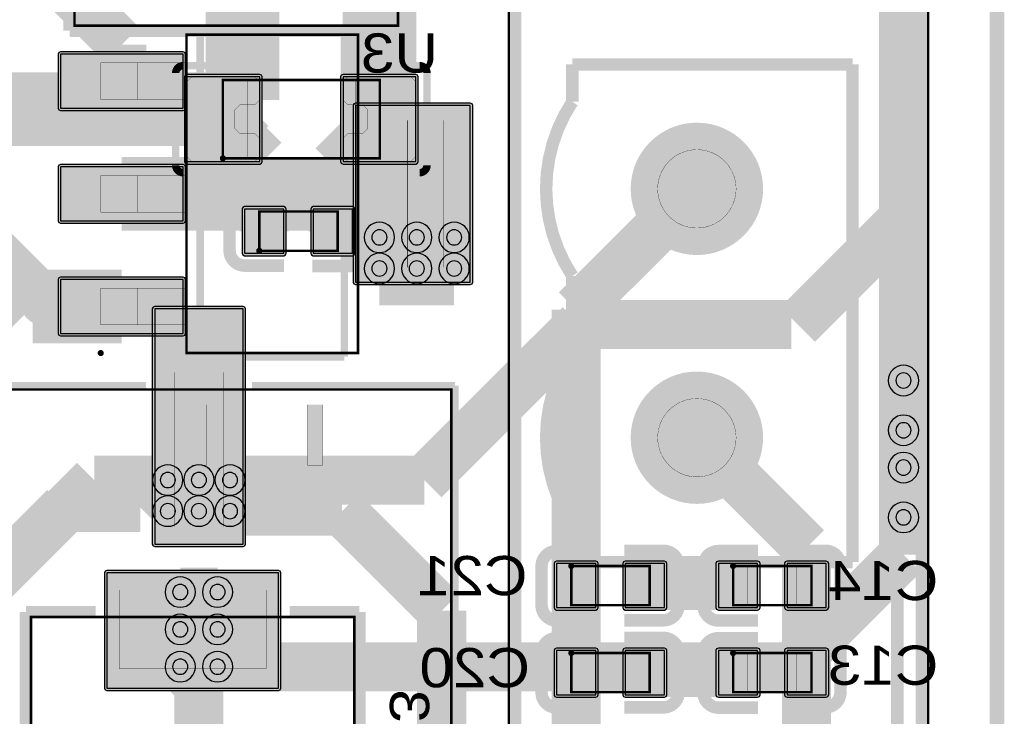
# Model space of a CAD drawing. Header units: millimetres. Extents: x -8 to 125, y -6 to 113.
# Tile 96 of 142: x 99 to 119, y 6 to 21. Entities that reach past the tile are written whole.
import ezdxf
from ezdxf.enums import TextEntityAlignment as Align

# ---------------------------------------------------------------- set-up
doc = ezdxf.new("R2010")
doc.units = ezdxf.units.MM
for name, color, linetype, true_color in [('Board Outline Layer', 7, 'Continuous', 0xff00ff), ('Bottom Layer', 7, 'Continuous', 0x0000ff), ('Bottom Paste Mask Layer', 7, 'Continuous', 0x800000), ('Bottom Silkscreen Layer', 7, 'Continuous', 0x66cc33), ('Bottom Solder Mask Layer', 7, 'Continuous', 0xaa00ff), ('Component Marking Layer', 7, 'Continuous', 0x66ffcc), ('Component Shape Layer', 7, 'Continuous', 0x00cccc), ('Document Layer', 7, 'Continuous', 0xffffff), ('Hole Layer', 7, 'Continuous', 0x222222), ('Inner1', 7, 'Continuous', 0x999966), ('Multi-Layer', 7, 'Continuous', 0xc0c0c0), ('Pin Floating Layer', 7, 'Continuous', 0xff99ff), ('Pin Soldering Layer', 7, 'Continuous', 0xcc9999), ('Top Layer', 7, 'Continuous', 0xff0000), ('Top Paste Mask Layer', 7, 'Continuous', 0x808080), ('Top Silkscreen Layer', 7, 'Continuous', 0xffcc00), ('Top Solder Mask Layer', 7, 'Continuous', 0x800080)]:
    doc.layers.add(name, color=color, linetype=linetype, true_color=true_color)
doc.styles.get("Standard").update_dxf_attribs({"font": 'arial.ttf'})

msp = doc.modelspace()

# ---------------------------------------------------------------- hatches: boundary and pattern name
at = {"layer": 'Bottom Layer'}
for points in [[(102.141, 18.768), (102.141, 19.868), (99.641, 19.868), (99.641, 18.768)], [(108.001, 15.218), (108.001, 18.818), (105.661, 18.818), (105.661, 15.218)], [(111.323, 17.12, 1), (113.924, 17.12, 1)], [(102.141, 16.468), (102.141, 17.568), (99.641, 17.568), (99.641, 16.468)], [(102.141, 14.168), (102.141, 15.268), (99.641, 15.268), (99.641, 14.168)], [(111.323, 12.04, 1), (113.924, 12.04, 1)], [(109.761, 9.472), (109.761, 8.572), (110.561, 8.572), (110.561, 9.472)], [(111.161, 9.472), (111.161, 8.572), (111.961, 8.572), (111.961, 9.472)], [(113.063, 9.472), (113.063, 8.572), (113.863, 8.572), (113.863, 9.472)], [(114.463, 9.472), (114.463, 8.572), (115.263, 8.572), (115.263, 9.472)], [(104.087, 6.93), (104.087, 9.28), (100.587, 9.28), (100.587, 6.93)], [(109.761, 7.694), (109.761, 6.794), (110.561, 6.794), (110.561, 7.694)], [(111.161, 7.694), (111.161, 6.794), (111.961, 6.794), (111.961, 7.694)], [(113.063, 7.694), (113.063, 6.794), (113.863, 6.794), (113.863, 7.694)], [(114.463, 7.694), (114.463, 6.794), (115.263, 6.794), (115.263, 7.694)]]:
    msp.add_hatch(color=256, dxfattribs=at).paths.add_polyline_path(points)
at = {"layer": 'Bottom Paste Mask Layer'}
for points in [[(102.141, 18.768), (102.141, 19.868), (99.641, 19.868), (99.641, 18.768)], [(108.001, 15.218), (108.001, 18.818), (105.661, 18.818), (105.661, 15.218)], [(102.141, 16.468), (102.141, 17.568), (99.641, 17.568), (99.641, 16.468)], [(102.141, 14.168), (102.141, 15.268), (99.641, 15.268), (99.641, 14.168)], [(109.761, 9.472), (109.761, 8.572), (110.561, 8.572), (110.561, 9.472)], [(111.161, 9.472), (111.161, 8.572), (111.961, 8.572), (111.961, 9.472)], [(113.063, 9.472), (113.063, 8.572), (113.863, 8.572), (113.863, 9.472)], [(114.463, 9.472), (114.463, 8.572), (115.263, 8.572), (115.263, 9.472)], [(104.087, 6.93), (104.087, 9.28), (100.587, 9.28), (100.587, 6.93)], [(109.761, 7.694), (109.761, 6.794), (110.561, 6.794), (110.561, 7.694)], [(111.161, 7.694), (111.161, 6.794), (111.961, 6.794), (111.961, 7.694)], [(113.063, 7.694), (113.063, 6.794), (113.863, 6.794), (113.863, 7.694)], [(114.463, 7.694), (114.463, 6.794), (115.263, 6.794), (115.263, 7.694)]]:
    msp.add_hatch(color=256, dxfattribs=at).paths.add_polyline_path(points)
at = {"layer": 'Bottom Solder Mask Layer'}
for points in [[(102.192, 18.768), (102.192, 19.868), (102.177, 19.904), (102.141, 19.919), (99.641, 19.919), (99.605, 19.904), (99.59, 19.868), (99.59, 18.768), (99.605, 18.732), (99.641, 18.717), (102.141, 18.717), (102.177, 18.732)], [(108.052, 15.218), (108.052, 18.818), (108.037, 18.854), (108.001, 18.869), (105.661, 18.869), (105.625, 18.854), (105.61, 18.818), (105.61, 15.218), (105.625, 15.182), (105.661, 15.167), (108.001, 15.167), (108.037, 15.182)], [(102.192, 16.468), (102.192, 17.568), (102.177, 17.604), (102.141, 17.619), (99.641, 17.619), (99.605, 17.604), (99.59, 17.568), (99.59, 16.468), (99.605, 16.432), (99.641, 16.417), (102.141, 16.417), (102.177, 16.432)], [(102.192, 14.168), (102.192, 15.268), (102.177, 15.304), (102.141, 15.319), (99.641, 15.319), (99.605, 15.304), (99.59, 15.268), (99.59, 14.168), (99.605, 14.132), (99.641, 14.117), (102.141, 14.117), (102.177, 14.132)], [(109.71, 9.472), (109.71, 8.572), (109.725, 8.537), (109.761, 8.522), (110.561, 8.522), (110.597, 8.537), (110.612, 8.572), (110.612, 9.472), (110.597, 9.508), (110.561, 9.523), (109.761, 9.523), (109.725, 9.508)], [(111.111, 9.472), (111.111, 8.572), (111.125, 8.537), (111.161, 8.522), (111.961, 8.522), (111.997, 8.537), (112.012, 8.572), (112.012, 9.472), (111.997, 9.508), (111.961, 9.523), (111.161, 9.523), (111.125, 9.508)], [(113.012, 9.472), (113.012, 8.572), (113.027, 8.537), (113.063, 8.522), (113.863, 8.522), (113.899, 8.537), (113.914, 8.572), (113.914, 9.472), (113.899, 9.508), (113.863, 9.523), (113.063, 9.523), (113.027, 9.508)], [(114.413, 9.472), (114.413, 8.572), (114.427, 8.537), (114.463, 8.522), (115.263, 8.522), (115.299, 8.537), (115.314, 8.572), (115.314, 9.472), (115.299, 9.508), (115.263, 9.523), (114.463, 9.523), (114.427, 9.508)], [(104.138, 6.93), (104.138, 9.28), (104.123, 9.316), (104.087, 9.331), (100.587, 9.331), (100.551, 9.316), (100.536, 9.28), (100.536, 6.93), (100.551, 6.894), (100.587, 6.88), (104.087, 6.88), (104.123, 6.894)], [(109.71, 7.694), (109.71, 6.794), (109.725, 6.759), (109.761, 6.744), (110.561, 6.744), (110.597, 6.759), (110.612, 6.794), (110.612, 7.694), (110.597, 7.73), (110.561, 7.745), (109.761, 7.745), (109.725, 7.73)], [(111.111, 7.694), (111.111, 6.794), (111.125, 6.759), (111.161, 6.744), (111.961, 6.744), (111.997, 6.759), (112.012, 6.794), (112.012, 7.694), (111.997, 7.73), (111.961, 7.745), (111.161, 7.745), (111.125, 7.73)], [(113.012, 7.694), (113.012, 6.794), (113.027, 6.759), (113.063, 6.744), (113.863, 6.744), (113.899, 6.759), (113.914, 6.794), (113.914, 7.694), (113.899, 7.73), (113.863, 7.745), (113.063, 7.745), (113.027, 7.73)], [(114.413, 7.694), (114.413, 6.794), (114.427, 6.759), (114.463, 6.744), (115.263, 6.744), (115.299, 6.759), (115.314, 6.794), (115.314, 7.694), (115.299, 7.73), (115.263, 7.745), (114.463, 7.745), (114.427, 7.73)]]:
    msp.add_hatch(color=256, dxfattribs=at).paths.add_polyline_path(points)
at = {"layer": 'Component Marking Layer'}
for points in [[(102.894, 17.742, 1), (103.014, 17.742, 1)], [(103.636, 15.856, 1), (103.756, 15.856, 1)], [(100.401, 13.768, 1), (100.521, 13.768, 1)], [(110.001, 9.422, 1), (110.121, 9.422, 1)], [(113.303, 9.422, 1), (113.423, 9.422, 1)], [(110.001, 7.644, 1), (110.121, 7.644, 1)], [(113.303, 7.644, 1), (113.423, 7.644, 1)]]:
    msp.add_hatch(color=256, dxfattribs=at).paths.add_polyline_path(points)
at = {"layer": 'Document Layer'}
msp.add_hatch(color=256, dxfattribs=at).paths.add_polyline_path([(102.309, 12.715), (102.618, 12.715), (102.618, 11.479), (102.309, 11.479)])
at = {"layer": 'Hole Layer'}
for points in [[(111.723, 17.12, 1), (113.524, 17.12, 1)], [(111.723, 12.04, 1), (113.524, 12.04, 1)]]:
    msp.add_hatch(color=256, dxfattribs=at).paths.add_polyline_path(points)
at = {"layer": 'Multi-Layer'}
for points in [[(111.323, 17.12, 1), (113.924, 17.12, 1)], [(111.323, 17.12, 1), (113.924, 17.12, 1)], [(111.323, 17.12, 1), (113.924, 17.12, 1)], [(111.323, 12.04, 1), (113.924, 12.04, 1)], [(111.323, 12.04, 1), (113.924, 12.04, 1)], [(111.323, 12.04, 1), (113.924, 12.04, 1)]]:
    msp.add_hatch(color=256, dxfattribs=at).paths.add_polyline_path(points)
at = {"layer": 'Pin Floating Layer'}
for points in [[(102.221, 18.943), (102.221, 19.693), (101.201, 19.693), (101.201, 18.943)], [(106.721, 15.518), (106.721, 18.518), (105.701, 18.518), (105.701, 15.518)], [(102.221, 16.643), (102.221, 17.393), (101.201, 17.393), (101.201, 16.643)], [(102.221, 14.343), (102.221, 15.093), (101.201, 15.093), (101.201, 14.343)]]:
    msp.add_hatch(color=256, dxfattribs=at).paths.add_polyline_path(points)
at = {"layer": 'Pin Soldering Layer'}
for points in [[(101.211, 18.943), (101.211, 19.693), (100.461, 19.693), (100.461, 18.943)], [(102.954, 17.742), (102.954, 19.342), (103.454, 19.342), (103.454, 17.742)], [(106.154, 17.742), (106.154, 19.342), (105.654, 19.342), (105.654, 17.742)], [(107.461, 15.518), (107.461, 18.518), (106.711, 18.518), (106.711, 15.518)], [(111.824, 17.12, 1), (113.424, 17.12, 1)], [(101.211, 16.643), (101.211, 17.393), (100.461, 17.393), (100.461, 16.643)], [(103.696, 15.856), (103.696, 16.656), (103.996, 16.656), (103.996, 15.856)], [(105.296, 15.856), (105.296, 16.656), (104.996, 16.656), (104.996, 15.856)], [(101.211, 14.343), (101.211, 15.093), (100.461, 15.093), (100.461, 14.343)], [(101.964, 13.374), (102.964, 13.374), (102.964, 10.224), (101.964, 10.224)], [(111.824, 12.04, 1), (113.424, 12.04, 1)], [(110.061, 9.422), (110.061, 8.622), (110.361, 8.622), (110.361, 9.422)], [(111.661, 9.422), (111.661, 8.622), (111.361, 8.622), (111.361, 9.422)], [(113.363, 9.422), (113.363, 8.622), (113.663, 8.622), (113.663, 9.422)], [(114.963, 9.422), (114.963, 8.622), (114.663, 8.622), (114.663, 9.422)], [(100.836, 7.33), (103.838, 7.33), (103.838, 8.931), (100.836, 8.931)], [(110.061, 7.644), (110.061, 6.844), (110.361, 6.844), (110.361, 7.644)], [(111.661, 7.644), (111.661, 6.844), (111.361, 6.844), (111.361, 7.644)], [(113.363, 7.644), (113.363, 6.844), (113.663, 6.844), (113.663, 7.644)], [(114.963, 7.644), (114.963, 6.844), (114.663, 6.844), (114.663, 7.644)]]:
    msp.add_hatch(color=256, dxfattribs=at).paths.add_polyline_path(points)
at = {"layer": 'Top Layer'}
for points in [[(102.219, 19.406), (102.219, 17.678), (103.704, 17.678), (103.704, 19.406)], [(105.404, 19.406), (105.404, 17.678), (106.889, 17.678), (106.889, 19.406)], [(111.323, 17.12, 1), (113.924, 17.12, 1)], [(103.396, 16.706), (103.396, 15.806), (104.196, 15.806), (104.196, 16.706)], [(104.796, 16.706), (104.796, 15.806), (105.596, 15.806), (105.596, 16.706)], [(101.564, 9.869), (103.364, 9.869), (103.364, 14.669), (101.564, 14.669)], [(111.323, 12.04, 1), (113.924, 12.04, 1)]]:
    msp.add_hatch(color=256, dxfattribs=at).paths.add_polyline_path(points)
at = {"layer": 'Top Paste Mask Layer'}
for points in [[(103.704, 17.778), (103.704, 18.148), (103.604, 18.248), (103.299, 18.248), (103.199, 18.348), (103.199, 18.736), (103.299, 18.836), (103.604, 18.836), (103.704, 18.936), (103.704, 19.306), (103.604, 19.406), (102.319, 19.406), (102.219, 19.306), (102.219, 17.778), (102.319, 17.678), (103.604, 17.678)], [(105.404, 17.778), (105.404, 18.148), (105.504, 18.248), (105.809, 18.248), (105.909, 18.348), (105.909, 18.736), (105.809, 18.836), (105.504, 18.836), (105.404, 18.936), (105.404, 19.306), (105.504, 19.406), (106.789, 19.406), (106.889, 19.306), (106.889, 17.778), (106.789, 17.678), (105.504, 17.678)], [(111.323, 17.12, 1), (113.924, 17.12, 1)], [(103.396, 16.706), (103.396, 15.806), (104.196, 15.806), (104.196, 16.706)], [(104.796, 16.706), (104.796, 15.806), (105.596, 15.806), (105.596, 16.706)], [(101.564, 9.869), (103.364, 9.869), (103.364, 14.669), (101.564, 14.669)], [(111.323, 12.04, 1), (113.924, 12.04, 1)]]:
    msp.add_hatch(color=256, dxfattribs=at).paths.add_polyline_path(points)
at = {"layer": 'Top Silkscreen Layer'}
msp.add_hatch(color=256, dxfattribs=at).paths.add_polyline_path([(104.678, 12.715), (104.987, 12.715), (104.987, 11.479), (104.678, 11.479)])
at = {"layer": 'Top Solder Mask Layer'}
for points in [[(102.168, 19.406), (102.168, 17.678), (102.183, 17.642), (102.219, 17.627), (103.704, 17.627), (103.74, 17.642), (103.755, 17.678), (103.755, 19.406), (103.74, 19.442), (103.704, 19.457), (102.219, 19.457), (102.183, 19.442)], [(105.354, 19.406), (105.354, 17.678), (105.368, 17.642), (105.404, 17.627), (106.889, 17.627), (106.925, 17.642), (106.94, 17.678), (106.94, 19.406), (106.925, 19.442), (106.889, 19.457), (105.404, 19.457), (105.368, 19.442)], [(111.273, 17.12, 1), (113.975, 17.12, 1)], [(103.345, 16.706), (103.345, 15.806), (103.36, 15.77), (103.396, 15.755), (104.196, 15.755), (104.232, 15.77), (104.247, 15.806), (104.247, 16.706), (104.232, 16.742), (104.196, 16.757), (103.396, 16.757), (103.36, 16.742)], [(104.745, 16.706), (104.745, 15.806), (104.76, 15.77), (104.796, 15.755), (105.596, 15.755), (105.632, 15.77), (105.647, 15.806), (105.647, 16.706), (105.632, 16.742), (105.596, 16.757), (104.796, 16.757), (104.76, 16.742)], [(101.564, 9.818), (103.364, 9.818), (103.4, 9.833), (103.415, 9.869), (103.415, 14.669), (103.4, 14.705), (103.364, 14.72), (101.564, 14.72), (101.528, 14.705), (101.513, 14.669), (101.513, 9.869), (101.528, 9.833)], [(111.273, 12.04, 1), (113.975, 12.04, 1)]]:
    msp.add_hatch(color=256, dxfattribs=at).paths.add_polyline_path(points)

# ---------------------------------------------------------------- linework, layer by layer
at = {"layer": 'Board Outline Layer', "const_width": 0.3}
msp.add_lwpolyline([(2.794, 100.008), (116.078, 100.008), (118.746, 97.536), (118.746, 3.262), (115.042, 0.008), (2.754, 0.008), (0, 3.262), (0, 96.754)], close=True, dxfattribs=at)
at = {"layer": 'Bottom Layer'}
for points, const_width in [([(116.84, 89.408), (116.84, 13.208)], 1), ([(97.638, 23.317), (100.891, 20.064)], 1), ([(100.891, 20.064), (100.891, 19.318)], 1), ([(106.831, 17.018), (100.891, 17.018)], 1.5), ([(112.624, 17.12), (110.161, 14.657)], 1), ([(99.074, 14.718), (97.587, 16.205)], 1.5), ([(99.074, 14.718), (100.891, 14.718)], 1.5), ([(110.161, 14.657), (110.161, 9.022)], 1), ([(116.84, 13.208), (116.84, 12.192)], 1), ([(116.84, 11.43), (116.84, 12.192)], 1), ([(112.624, 12.04), (114.863, 9.8)], 1), ([(116.84, 11.43), (116.84, 10.414)], 1), ([(98.298, 9.144), (100.33, 11.176)], 1), ([(100.33, 11.176), (101.829, 11.176)], 1), ([(101.829, 11.176), (101.829, 10.541)], 1), ([(102.464, 11.176), (102.464, 10.541)], 1), ([(103.099, 11.176), (103.099, 10.541)], 1), ([(103.099, 10.541), (102.464, 10.541)], 1), ([(105.385, 10.541), (103.099, 10.541)], 1), ([(107.417, 8.509), (105.385, 10.541)], 1), ([(114.863, 9.8), (114.863, 9.022)], 1), ([(110.161, 7.244), (110.161, 9.022)], 1), ([(111.561, 9.022), (113.463, 9.022)], 1), ([(114.863, 9.022), (114.863, 7.244)], 1), ([(107.417, 5.106), (107.417, 8.509)], 1), ([(110.161, 5.466), (110.161, 7.244)], 1), ([(111.561, 7.244), (113.463, 7.244)], 1), ([(114.863, 7.244), (114.863, 5.466)], 1)]:
    msp.add_lwpolyline(points, dxfattribs=dict(at, const_width=const_width))
for points in [[(102.141, 18.768), (102.141, 19.868), (99.641, 19.868), (99.641, 18.768)], [(108.001, 15.218), (108.001, 18.818), (105.661, 18.818), (105.661, 15.218)], [(102.141, 16.468), (102.141, 17.568), (99.641, 17.568), (99.641, 16.468)], [(102.141, 14.168), (102.141, 15.268), (99.641, 15.268), (99.641, 14.168)], [(109.761, 9.472), (109.761, 8.572), (110.561, 8.572), (110.561, 9.472)], [(111.161, 9.472), (111.161, 8.572), (111.961, 8.572), (111.961, 9.472)], [(113.063, 9.472), (113.063, 8.572), (113.863, 8.572), (113.863, 9.472)], [(114.463, 9.472), (114.463, 8.572), (115.263, 8.572), (115.263, 9.472)], [(104.087, 6.93), (104.087, 9.28), (100.587, 9.28), (100.587, 6.93)], [(109.761, 7.694), (109.761, 6.794), (110.561, 6.794), (110.561, 7.694)], [(111.161, 7.694), (111.161, 6.794), (111.961, 6.794), (111.961, 7.694)], [(113.063, 7.694), (113.063, 6.794), (113.863, 6.794), (113.863, 7.694)], [(114.463, 7.694), (114.463, 6.794), (115.263, 6.794), (115.263, 7.694)]]:
    msp.add_lwpolyline(points, close=True, dxfattribs=at)
at = {"layer": 'Bottom Paste Mask Layer'}
for points in [[(102.141, 18.768), (102.141, 19.868), (99.641, 19.868), (99.641, 18.768)], [(108.001, 15.218), (108.001, 18.818), (105.661, 18.818), (105.661, 15.218)], [(102.141, 16.468), (102.141, 17.568), (99.641, 17.568), (99.641, 16.468)], [(102.141, 14.168), (102.141, 15.268), (99.641, 15.268), (99.641, 14.168)], [(109.761, 9.472), (109.761, 8.572), (110.561, 8.572), (110.561, 9.472)], [(111.161, 9.472), (111.161, 8.572), (111.961, 8.572), (111.961, 9.472)], [(113.063, 9.472), (113.063, 8.572), (113.863, 8.572), (113.863, 9.472)], [(114.463, 9.472), (114.463, 8.572), (115.263, 8.572), (115.263, 9.472)], [(104.087, 6.93), (104.087, 9.28), (100.587, 9.28), (100.587, 6.93)], [(109.761, 7.694), (109.761, 6.794), (110.561, 6.794), (110.561, 7.694)], [(111.161, 7.694), (111.161, 6.794), (111.961, 6.794), (111.961, 7.694)], [(113.063, 7.694), (113.063, 6.794), (113.863, 6.794), (113.863, 7.694)], [(114.463, 7.694), (114.463, 6.794), (115.263, 6.794), (115.263, 7.694)]]:
    msp.add_lwpolyline(points, close=True, dxfattribs=at)
at = {"layer": 'Bottom Silkscreen Layer'}
for points, const_width in [([(105.432, 20.344), (102.489, 20.344)], 0.152), ([(102.489, 20.344), (102.489, 13.692)], 0.152), ([(105.432, 20.344), (102.489, 20.344)], 0.152), ([(102.489, 20.344), (102.489, 13.692)], 0.152), ([(105.432, 13.692), (105.432, 20.344)], 0.152), ([(105.432, 13.692), (105.432, 20.344)], 0.152), ([(102.489, 13.692), (105.432, 13.692)], 0.152), ([(102.489, 13.692), (105.432, 13.692)], 0.152), ([(110.566, 9.727), (109.766, 9.727)], 0.254), ([(110.566, 9.727), (109.766, 9.727)], 0.254), ([(111.142, 9.732), (111.942, 9.732)], 0.254), ([(111.142, 9.732), (111.942, 9.732)], 0.254), ([(113.868, 9.727), (113.068, 9.727)], 0.254), ([(113.868, 9.727), (113.068, 9.727)], 0.254), ([(114.444, 9.732), (115.244, 9.732)], 0.254), ([(114.444, 9.732), (115.244, 9.732)], 0.254), ([(109.456, 8.617), (109.456, 9.417)], 0.254), ([(109.456, 8.617), (109.456, 9.417)], 0.254), ([(112.251, 8.623), (112.251, 9.423)], 0.254), ([(112.251, 8.623), (112.251, 9.423)], 0.254), ([(112.758, 8.617), (112.758, 9.417)], 0.254), ([(112.758, 8.617), (112.758, 9.417)], 0.254), ([(115.553, 8.623), (115.553, 9.423)], 0.254), ([(115.553, 8.623), (115.553, 9.423)], 0.254), ([(98.936, 8.481), (98.936, 1.679)], 0.254), ([(99.238, 8.481), (98.936, 8.481)], 0.254), ([(98.936, 8.481), (98.936, 1.679)], 0.254), ([(99.238, 8.481), (98.936, 8.481)], 0.254), ([(99.238, 8.481), (100.356, 8.481)], 0.254), ([(99.238, 8.481), (100.356, 8.481)], 0.254), ([(104.318, 8.481), (105.738, 8.481)], 0.254), ([(104.318, 8.481), (105.738, 8.481)], 0.254), ([(105.738, 1.684), (105.738, 8.481)], 0.254), ([(105.738, 1.684), (105.738, 8.481)], 0.254), ([(111.142, 8.313), (111.942, 8.313)], 0.254), ([(111.142, 8.313), (111.942, 8.313)], 0.254), ([(114.444, 8.313), (115.244, 8.313)], 0.254), ([(114.444, 8.313), (115.244, 8.313)], 0.254), ([(110.566, 8.307), (109.766, 8.307)], 0.254), ([(110.566, 8.307), (109.766, 8.307)], 0.254), ([(113.868, 8.307), (113.068, 8.307)], 0.254), ([(113.868, 8.307), (113.068, 8.307)], 0.254), ([(110.566, 7.949), (109.766, 7.949)], 0.254), ([(110.566, 7.949), (109.766, 7.949)], 0.254), ([(111.142, 7.954), (111.942, 7.954)], 0.254), ([(111.142, 7.954), (111.942, 7.954)], 0.254), ([(113.868, 7.949), (113.068, 7.949)], 0.254), ([(113.868, 7.949), (113.068, 7.949)], 0.254), ([(114.444, 7.954), (115.244, 7.954)], 0.254), ([(114.444, 7.954), (115.244, 7.954)], 0.254), ([(109.456, 6.839), (109.456, 7.639)], 0.254), ([(109.456, 6.839), (109.456, 7.639)], 0.254), ([(112.251, 6.845), (112.251, 7.645)], 0.254), ([(112.251, 6.845), (112.251, 7.645)], 0.254), ([(112.758, 6.839), (112.758, 7.639)], 0.254), ([(112.758, 6.839), (112.758, 7.639)], 0.254), ([(115.553, 6.845), (115.553, 7.645)], 0.254), ([(115.553, 6.845), (115.553, 7.645)], 0.254), ([(110.566, 6.529), (109.766, 6.529)], 0.254), ([(110.566, 6.529), (109.766, 6.529)], 0.254), ([(111.142, 6.535), (111.942, 6.535)], 0.254), ([(111.142, 6.535), (111.942, 6.535)], 0.254), ([(113.868, 6.529), (113.068, 6.529)], 0.254), ([(113.868, 6.529), (113.068, 6.529)], 0.254), ([(114.444, 6.535), (115.244, 6.535)], 0.254), ([(114.444, 6.535), (115.244, 6.535)], 0.254)]:
    msp.add_lwpolyline(points, dxfattribs=dict(at, const_width=const_width))
at = {"layer": 'Bottom Silkscreen Layer', "const_width": 0.254}
for points in [[(109.766, 9.727, 0.414239), (109.456, 9.417)], [(109.766, 9.727, 0.414239), (109.456, 9.417)], [(112.251, 9.423, 0.414214), (111.942, 9.732)], [(112.251, 9.423, 0.414214), (111.942, 9.732)], [(113.068, 9.727, 0.414239), (112.758, 9.417)], [(113.068, 9.727, 0.414239), (112.758, 9.417)], [(115.553, 9.423, 0.414214), (115.244, 9.732)], [(115.553, 9.423, 0.414214), (115.244, 9.732)], [(109.456, 8.617, 0.414214), (109.766, 8.307)], [(109.456, 8.617, 0.414214), (109.766, 8.307)], [(111.942, 8.313, 0.414239), (112.251, 8.623)], [(111.942, 8.313, 0.414239), (112.251, 8.623)], [(112.758, 8.617, 0.414214), (113.068, 8.307)], [(112.758, 8.617, 0.414214), (113.068, 8.307)], [(115.244, 8.313, 0.414239), (115.553, 8.623)], [(115.244, 8.313, 0.414239), (115.553, 8.623)], [(109.766, 7.949, 0.414239), (109.456, 7.639)], [(109.766, 7.949, 0.414239), (109.456, 7.639)], [(112.251, 7.645, 0.414214), (111.942, 7.954)], [(112.251, 7.645, 0.414214), (111.942, 7.954)], [(113.068, 7.949, 0.414239), (112.758, 7.639)], [(113.068, 7.949, 0.414239), (112.758, 7.639)], [(115.553, 7.645, 0.414214), (115.244, 7.954)], [(115.553, 7.645, 0.414214), (115.244, 7.954)], [(109.456, 6.839, 0.414214), (109.766, 6.529)], [(109.456, 6.839, 0.414214), (109.766, 6.529)], [(111.942, 6.535, 0.414239), (112.251, 6.845)], [(111.942, 6.535, 0.414239), (112.251, 6.845)], [(112.758, 6.839, 0.414214), (113.068, 6.529)], [(112.758, 6.839, 0.414214), (113.068, 6.529)], [(115.244, 6.535, 0.414239), (115.553, 6.845)], [(115.244, 6.535, 0.414239), (115.553, 6.845)]]:
    msp.add_lwpolyline(points, format="xyb", dxfattribs=at)
at = {"layer": 'Bottom Solder Mask Layer'}
for points in [[(102.192, 18.768), (102.192, 19.868), (102.177, 19.904), (102.141, 19.919), (99.641, 19.919), (99.605, 19.904), (99.59, 19.868), (99.59, 18.768), (99.605, 18.732), (99.641, 18.717), (102.141, 18.717), (102.177, 18.732)], [(108.052, 15.218), (108.052, 18.818), (108.037, 18.854), (108.001, 18.869), (105.661, 18.869), (105.625, 18.854), (105.61, 18.818), (105.61, 15.218), (105.625, 15.182), (105.661, 15.167), (108.001, 15.167), (108.037, 15.182)], [(102.192, 16.468), (102.192, 17.568), (102.177, 17.604), (102.141, 17.619), (99.641, 17.619), (99.605, 17.604), (99.59, 17.568), (99.59, 16.468), (99.605, 16.432), (99.641, 16.417), (102.141, 16.417), (102.177, 16.432)], [(102.192, 14.168), (102.192, 15.268), (102.177, 15.304), (102.141, 15.319), (99.641, 15.319), (99.605, 15.304), (99.59, 15.268), (99.59, 14.168), (99.605, 14.132), (99.641, 14.117), (102.141, 14.117), (102.177, 14.132)], [(109.71, 9.472), (109.71, 8.572), (109.725, 8.537), (109.761, 8.522), (110.561, 8.522), (110.597, 8.537), (110.612, 8.572), (110.612, 9.472), (110.597, 9.508), (110.561, 9.523), (109.761, 9.523), (109.725, 9.508)], [(111.111, 9.472), (111.111, 8.572), (111.125, 8.537), (111.161, 8.522), (111.961, 8.522), (111.997, 8.537), (112.012, 8.572), (112.012, 9.472), (111.997, 9.508), (111.961, 9.523), (111.161, 9.523), (111.125, 9.508)], [(113.012, 9.472), (113.012, 8.572), (113.027, 8.537), (113.063, 8.522), (113.863, 8.522), (113.899, 8.537), (113.914, 8.572), (113.914, 9.472), (113.899, 9.508), (113.863, 9.523), (113.063, 9.523), (113.027, 9.508)], [(114.413, 9.472), (114.413, 8.572), (114.427, 8.537), (114.463, 8.522), (115.263, 8.522), (115.299, 8.537), (115.314, 8.572), (115.314, 9.472), (115.299, 9.508), (115.263, 9.523), (114.463, 9.523), (114.427, 9.508)], [(104.138, 6.93), (104.138, 9.28), (104.123, 9.316), (104.087, 9.331), (100.587, 9.331), (100.551, 9.316), (100.536, 9.28), (100.536, 6.93), (100.551, 6.894), (100.587, 6.88), (104.087, 6.88), (104.123, 6.894)], [(109.71, 7.694), (109.71, 6.794), (109.725, 6.759), (109.761, 6.744), (110.561, 6.744), (110.597, 6.759), (110.612, 6.794), (110.612, 7.694), (110.597, 7.73), (110.561, 7.745), (109.761, 7.745), (109.725, 7.73)], [(111.111, 7.694), (111.111, 6.794), (111.125, 6.759), (111.161, 6.744), (111.961, 6.744), (111.997, 6.759), (112.012, 6.794), (112.012, 7.694), (111.997, 7.73), (111.961, 7.745), (111.161, 7.745), (111.125, 7.73)], [(113.012, 7.694), (113.012, 6.794), (113.027, 6.759), (113.063, 6.744), (113.863, 6.744), (113.899, 6.759), (113.914, 6.794), (113.914, 7.694), (113.899, 7.73), (113.863, 7.745), (113.063, 7.745), (113.027, 7.73)], [(114.413, 7.694), (114.413, 6.794), (114.427, 6.759), (114.463, 6.744), (115.263, 6.744), (115.299, 6.759), (115.314, 6.794), (115.314, 7.694), (115.299, 7.73), (115.263, 7.745), (114.463, 7.745), (114.427, 7.73)]]:
    msp.add_lwpolyline(points, close=True, dxfattribs=at)
at = {"layer": 'Component Marking Layer', "const_width": 0.00508}
for points in [[(102.894, 17.742, 1), (103.014, 17.742, 1)], [(103.636, 15.856, 1), (103.756, 15.856, 1)], [(100.401, 13.768, 1), (100.521, 13.768, 1)], [(110.001, 9.422, 1), (110.121, 9.422, 1)], [(113.303, 9.422, 1), (113.423, 9.422, 1)], [(110.001, 7.644, 1), (110.121, 7.644, 1)], [(113.303, 7.644, 1), (113.423, 7.644, 1)]]:
    msp.add_lwpolyline(points, format="xyb", close=True, dxfattribs=at)
at = {"layer": 'Component Shape Layer', "const_width": 0.0508}
for points in [[(106.525, 27.049), (106.525, 20.45), (99.926, 20.45), (99.926, 27.049)], [(106.525, 27.049), (106.525, 20.45), (99.926, 20.45), (99.926, 27.049)], [(108.786, 4.293), (108.786, 24.867), (117.341, 24.867), (117.341, 4.293)], [(108.786, 4.293), (108.786, 24.867), (117.341, 24.867), (117.341, 4.293)], [(105.711, 13.768), (105.711, 20.268), (102.211, 20.268), (102.211, 13.768)], [(105.711, 13.768), (105.711, 20.268), (102.211, 20.268), (102.211, 13.768)], [(102.954, 17.742), (102.954, 19.342), (106.154, 19.342), (106.154, 17.742)], [(102.954, 17.742), (102.954, 19.342), (106.154, 19.342), (106.154, 17.742)], [(103.696, 15.856), (103.696, 16.656), (105.296, 16.656), (105.296, 15.856)], [(103.696, 15.856), (103.696, 16.656), (105.296, 16.656), (105.296, 15.856)], [(97.314, 13.024), (107.614, 13.024), (107.614, 4.784), (105.554, 2.724), (99.374, 2.724), (97.314, 4.784)], [(97.314, 13.024), (107.614, 13.024), (107.614, 4.784), (105.554, 2.724), (99.374, 2.724), (97.314, 4.784)], [(110.061, 9.422), (110.061, 8.622), (111.661, 8.622), (111.661, 9.422)], [(110.061, 9.422), (110.061, 8.622), (111.661, 8.622), (111.661, 9.422)], [(113.363, 9.422), (113.363, 8.622), (114.963, 8.622), (114.963, 9.422)], [(113.363, 9.422), (113.363, 8.622), (114.963, 8.622), (114.963, 9.422)], [(99.037, 1.781), (105.636, 1.781), (105.636, 8.379), (99.037, 8.379)], [(99.037, 1.781), (105.636, 1.781), (105.636, 8.379), (99.037, 8.379)], [(110.061, 7.644), (110.061, 6.844), (111.661, 6.844), (111.661, 7.644)], [(110.061, 7.644), (110.061, 6.844), (111.661, 6.844), (111.661, 7.644)], [(113.363, 7.644), (113.363, 6.844), (114.963, 6.844), (114.963, 7.644)], [(113.363, 7.644), (113.363, 6.844), (114.963, 6.844), (114.963, 7.644)]]:
    msp.add_lwpolyline(points, close=True, dxfattribs=at)
at = {"layer": 'Document Layer', "const_width": 0.5}
msp.add_lwpolyline([(99.059, 14.83, 1), (99.559, 14.83, 1)], format="xyb", close=True, dxfattribs=at)
msp.add_lwpolyline([(99.059, 14.83, 1), (99.559, 14.83, 1)], format="xyb", close=True, dxfattribs=at)
at = {"layer": 'Document Layer', "const_width": 0.00508}
msp.add_lwpolyline([(102.309, 12.715), (102.618, 12.715), (102.618, 11.479), (102.309, 11.479)], close=True, dxfattribs=at)
msp.add_lwpolyline([(102.309, 12.715), (102.618, 12.715), (102.618, 11.479), (102.309, 11.479)], close=True, dxfattribs=at)
at = {"layer": 'Hole Layer'}
for points in [[(105.992, 16.129, 1), (106.302, 16.129), (106.302, 16.129, 1), (105.992, 16.129)], [(106.754, 16.129, 1), (107.064, 16.129), (107.064, 16.129, 1), (106.754, 16.129)], [(107.516, 16.129, 1), (107.826, 16.129), (107.826, 16.129, 1), (107.516, 16.129)], [(105.992, 15.494, 1), (106.302, 15.494), (106.302, 15.494, 1), (105.992, 15.494)], [(106.754, 15.494, 1), (107.064, 15.494), (107.064, 15.494, 1), (106.754, 15.494)], [(107.516, 15.494, 1), (107.826, 15.494), (107.826, 15.494, 1), (107.516, 15.494)], [(116.685, 13.208, 1), (116.995, 13.208), (116.995, 13.208, 1), (116.685, 13.208)], [(116.685, 12.192, 1), (116.995, 12.192), (116.995, 12.192, 1), (116.685, 12.192)], [(116.685, 11.43, 1), (116.995, 11.43), (116.995, 11.43, 1), (116.685, 11.43)], [(101.674, 11.176, 1), (101.984, 11.176), (101.984, 11.176, 1), (101.674, 11.176)], [(102.309, 11.176, 1), (102.619, 11.176), (102.619, 11.176, 1), (102.309, 11.176)], [(102.944, 11.176, 1), (103.254, 11.176), (103.254, 11.176, 1), (102.944, 11.176)], [(101.674, 10.541, 1), (101.984, 10.541), (101.984, 10.541, 1), (101.674, 10.541)], [(102.309, 10.541, 1), (102.619, 10.541), (102.619, 10.541, 1), (102.309, 10.541)], [(102.944, 10.541, 1), (103.254, 10.541), (103.254, 10.541, 1), (102.944, 10.541)], [(116.685, 10.414, 1), (116.995, 10.414), (116.995, 10.414, 1), (116.685, 10.414)], [(101.928, 8.89, 1), (102.238, 8.89), (102.238, 8.89, 1), (101.928, 8.89)], [(102.69, 8.89, 1), (103, 8.89), (103, 8.89, 1), (102.69, 8.89)], [(101.928, 8.128, 1), (102.238, 8.128), (102.238, 8.128, 1), (101.928, 8.128)], [(102.69, 8.128, 1), (103, 8.128), (103, 8.128, 1), (102.69, 8.128)], [(101.928, 7.366, 1), (102.238, 7.366), (102.238, 7.366, 1), (101.928, 7.366)], [(102.69, 7.366, 1), (103, 7.366), (103, 7.366, 1), (102.69, 7.366)]]:
    msp.add_lwpolyline(points, format="xyb", dxfattribs=at)
at = {"layer": 'Inner1', "const_width": 1}
for points in [[(116.84, 13.208), (116.84, 12.192)], [(116.84, 12.192), (116.84, 11.43)], [(116.84, 11.43), (116.84, 10.414)], [(116.84, 10.414), (116.84, 9.652)], [(116.84, 9.652), (114.554, 7.366)], [(102.083, 8.89), (102.083, 8.128)], [(102.845, 8.89), (102.845, 8.128)], [(102.083, 8.128), (102.083, 7.366)], [(102.845, 8.128), (102.845, 7.366)], [(102.845, 7.366), (102.083, 7.366)], [(114.554, 7.366), (102.845, 7.366)]]:
    msp.add_lwpolyline(points, dxfattribs=at)
at = {"layer": 'Multi-Layer'}
for points in [[(105.837, 16.129, 1), (106.457, 16.129), (106.457, 16.129, 1), (105.837, 16.129)], [(106.599, 16.129, 1), (107.219, 16.129), (107.219, 16.129, 1), (106.599, 16.129)], [(107.361, 16.129, 1), (107.981, 16.129), (107.981, 16.129, 1), (107.361, 16.129)], [(105.837, 15.494, 1), (106.457, 15.494), (106.457, 15.494, 1), (105.837, 15.494)], [(106.599, 15.494, 1), (107.219, 15.494), (107.219, 15.494, 1), (106.599, 15.494)], [(107.361, 15.494, 1), (107.981, 15.494), (107.981, 15.494, 1), (107.361, 15.494)], [(116.53, 13.208, 1), (117.15, 13.208), (117.15, 13.208, 1), (116.53, 13.208)], [(116.53, 12.192, 1), (117.15, 12.192), (117.15, 12.192, 1), (116.53, 12.192)], [(116.53, 11.43, 1), (117.15, 11.43), (117.15, 11.43, 1), (116.53, 11.43)], [(101.519, 11.176, 1), (102.139, 11.176), (102.139, 11.176, 1), (101.519, 11.176)], [(102.154, 11.176, 1), (102.774, 11.176), (102.774, 11.176, 1), (102.154, 11.176)], [(102.789, 11.176, 1), (103.409, 11.176), (103.409, 11.176, 1), (102.789, 11.176)], [(101.519, 10.541, 1), (102.139, 10.541), (102.139, 10.541, 1), (101.519, 10.541)], [(102.154, 10.541, 1), (102.774, 10.541), (102.774, 10.541, 1), (102.154, 10.541)], [(102.789, 10.541, 1), (103.409, 10.541), (103.409, 10.541, 1), (102.789, 10.541)], [(116.53, 10.414, 1), (117.15, 10.414), (117.15, 10.414, 1), (116.53, 10.414)], [(101.773, 8.89, 1), (102.393, 8.89), (102.393, 8.89, 1), (101.773, 8.89)], [(102.535, 8.89, 1), (103.155, 8.89), (103.155, 8.89, 1), (102.535, 8.89)], [(101.773, 8.128, 1), (102.393, 8.128), (102.393, 8.128, 1), (101.773, 8.128)], [(102.535, 8.128, 1), (103.155, 8.128), (103.155, 8.128, 1), (102.535, 8.128)], [(101.773, 7.366, 1), (102.393, 7.366), (102.393, 7.366, 1), (101.773, 7.366)], [(102.535, 7.366, 1), (103.155, 7.366), (103.155, 7.366, 1), (102.535, 7.366)]]:
    msp.add_lwpolyline(points, format="xyb", dxfattribs=at)
at = {"layer": 'Pin Floating Layer', "const_width": 0.00508}
for points in [[(102.221, 18.943), (102.221, 19.693), (101.201, 19.693), (101.201, 18.943)], [(102.221, 18.943), (102.221, 19.693), (101.201, 19.693), (101.201, 18.943)], [(106.721, 15.518), (106.721, 18.518), (105.701, 18.518), (105.701, 15.518)], [(106.721, 15.518), (106.721, 18.518), (105.701, 18.518), (105.701, 15.518)], [(102.221, 16.643), (102.221, 17.393), (101.201, 17.393), (101.201, 16.643)], [(102.221, 16.643), (102.221, 17.393), (101.201, 17.393), (101.201, 16.643)], [(102.221, 14.343), (102.221, 15.093), (101.201, 15.093), (101.201, 14.343)], [(102.221, 14.343), (102.221, 15.093), (101.201, 15.093), (101.201, 14.343)]]:
    msp.add_lwpolyline(points, close=True, dxfattribs=at)
at = {"layer": 'Pin Soldering Layer', "const_width": 0.00508}
for points in [[(101.211, 18.943), (101.211, 19.693), (100.461, 19.693), (100.461, 18.943)], [(101.211, 18.943), (101.211, 19.693), (100.461, 19.693), (100.461, 18.943)], [(102.954, 17.742), (102.954, 19.342), (103.454, 19.342), (103.454, 17.742)], [(102.954, 17.742), (102.954, 19.342), (103.454, 19.342), (103.454, 17.742)], [(106.154, 17.742), (106.154, 19.342), (105.654, 19.342), (105.654, 17.742)], [(106.154, 17.742), (106.154, 19.342), (105.654, 19.342), (105.654, 17.742)], [(107.461, 15.518), (107.461, 18.518), (106.711, 18.518), (106.711, 15.518)], [(107.461, 15.518), (107.461, 18.518), (106.711, 18.518), (106.711, 15.518)], [(101.211, 16.643), (101.211, 17.393), (100.461, 17.393), (100.461, 16.643)], [(101.211, 16.643), (101.211, 17.393), (100.461, 17.393), (100.461, 16.643)], [(103.696, 15.856), (103.696, 16.656), (103.996, 16.656), (103.996, 15.856)], [(103.696, 15.856), (103.696, 16.656), (103.996, 16.656), (103.996, 15.856)], [(105.296, 15.856), (105.296, 16.656), (104.996, 16.656), (104.996, 15.856)], [(105.296, 15.856), (105.296, 16.656), (104.996, 16.656), (104.996, 15.856)], [(101.211, 14.343), (101.211, 15.093), (100.461, 15.093), (100.461, 14.343)], [(101.211, 14.343), (101.211, 15.093), (100.461, 15.093), (100.461, 14.343)], [(101.964, 13.374), (102.964, 13.374), (102.964, 10.224), (101.964, 10.224)], [(101.964, 13.374), (102.964, 13.374), (102.964, 10.224), (101.964, 10.224)], [(110.061, 9.422), (110.061, 8.622), (110.361, 8.622), (110.361, 9.422)], [(110.061, 9.422), (110.061, 8.622), (110.361, 8.622), (110.361, 9.422)], [(111.661, 9.422), (111.661, 8.622), (111.361, 8.622), (111.361, 9.422)], [(111.661, 9.422), (111.661, 8.622), (111.361, 8.622), (111.361, 9.422)], [(113.363, 9.422), (113.363, 8.622), (113.663, 8.622), (113.663, 9.422)], [(113.363, 9.422), (113.363, 8.622), (113.663, 8.622), (113.663, 9.422)], [(114.963, 9.422), (114.963, 8.622), (114.663, 8.622), (114.663, 9.422)], [(114.963, 9.422), (114.963, 8.622), (114.663, 8.622), (114.663, 9.422)], [(100.836, 7.33), (103.838, 7.33), (103.838, 8.931), (100.836, 8.931)], [(100.836, 7.33), (103.838, 7.33), (103.838, 8.931), (100.836, 8.931)], [(110.061, 7.644), (110.061, 6.844), (110.361, 6.844), (110.361, 7.644)], [(110.061, 7.644), (110.061, 6.844), (110.361, 6.844), (110.361, 7.644)], [(111.661, 7.644), (111.661, 6.844), (111.361, 6.844), (111.361, 7.644)], [(111.661, 7.644), (111.661, 6.844), (111.361, 6.844), (111.361, 7.644)], [(113.363, 7.644), (113.363, 6.844), (113.663, 6.844), (113.663, 7.644)], [(113.363, 7.644), (113.363, 6.844), (113.663, 6.844), (113.663, 7.644)], [(114.963, 7.644), (114.963, 6.844), (114.663, 6.844), (114.663, 7.644)], [(114.963, 7.644), (114.963, 6.844), (114.663, 6.844), (114.663, 7.644)]]:
    msp.add_lwpolyline(points, close=True, dxfattribs=at)
for points in [[(111.824, 17.12, 1), (113.424, 17.12, 1)], [(111.824, 12.04, 1), (113.424, 12.04, 1)]]:
    msp.add_lwpolyline(points, format="xyb", close=True, dxfattribs=at)
at = {"layer": 'Top Layer'}
for points, const_width in [([(116.84, 89.408), (116.84, 16.51)], 1), ([(103.353, 27.907), (103.353, 18.933)], 1.5), ([(106.147, 18.542), (106.147, 23.645)], 1.5), ([(102.758, 18.745), (97.536, 18.745)], 1.5), ([(102.962, 18.542), (102.758, 18.745)], 1.5), ([(103.353, 18.933), (102.962, 18.542)], 1.5), ([(106.147, 16.129), (106.147, 18.542)], 1.5), ([(103.796, 17.708), (102.962, 18.542)], 1), ([(105.196, 17.591), (106.147, 18.542)], 1), ([(103.796, 16.256), (103.796, 17.708)], 1), ([(105.196, 16.256), (105.196, 17.591)], 1), ([(106.909, 16.129), (106.147, 16.129)], 1.5), ([(106.147, 15.494), (106.147, 16.129)], 1.5), ([(107.671, 16.129), (106.909, 16.129)], 1.5), ([(116.84, 16.51), (114.681, 14.351)], 1), ([(106.909, 15.494), (106.147, 15.494)], 1.5), ([(107.671, 15.494), (106.909, 15.494)], 1.5), ([(107.061, 11.176), (110.236, 14.351)], 1), ([(114.554, 14.351), (110.236, 14.351)], 1), ([(101.27, 10.617), (101.829, 11.176)], 1), ([(103.099, 11.176), (107.061, 11.176)], 1), ([(98.298, 9.195), (99.721, 10.617)], 1), ([(99.721, 10.617), (101.27, 10.617)], 1), ([(102.083, 8.89), (102.845, 8.89)], 1), ([(102.083, 8.128), (102.845, 8.128)], 1), ([(102.083, 7.366), (102.464, 6.985)], 1), ([(102.083, 7.366), (102.845, 7.366)], 1), ([(102.464, 6.985), (102.464, 3.479)], 1)]:
    msp.add_lwpolyline(points, dxfattribs=dict(at, const_width=const_width))
for points in [[(102.219, 19.406), (102.219, 17.678), (103.704, 17.678), (103.704, 19.406)], [(105.404, 19.406), (105.404, 17.678), (106.889, 17.678), (106.889, 19.406)], [(103.396, 16.706), (103.396, 15.806), (104.196, 15.806), (104.196, 16.706)], [(104.796, 16.706), (104.796, 15.806), (105.596, 15.806), (105.596, 16.706)], [(101.564, 9.869), (103.364, 9.869), (103.364, 14.669), (101.564, 14.669)]]:
    msp.add_lwpolyline(points, close=True, dxfattribs=at)
at = {"layer": 'Top Paste Mask Layer', "const_width": 0.00508}
for points in [[(103.704, 17.778), (103.704, 18.148), (103.604, 18.248), (103.299, 18.248), (103.199, 18.348), (103.199, 18.736), (103.299, 18.836), (103.604, 18.836), (103.704, 18.936), (103.704, 19.306), (103.604, 19.406), (102.319, 19.406), (102.219, 19.306), (102.219, 17.778), (102.319, 17.678), (103.604, 17.678)], [(103.704, 17.778), (103.704, 18.148), (103.604, 18.248), (103.299, 18.248), (103.199, 18.348), (103.199, 18.736), (103.299, 18.836), (103.604, 18.836), (103.704, 18.936), (103.704, 19.306), (103.604, 19.406), (102.319, 19.406), (102.219, 19.306), (102.219, 17.778), (102.319, 17.678), (103.604, 17.678)], [(105.404, 17.778), (105.404, 18.148), (105.504, 18.248), (105.809, 18.248), (105.909, 18.348), (105.909, 18.736), (105.809, 18.836), (105.504, 18.836), (105.404, 18.936), (105.404, 19.306), (105.504, 19.406), (106.789, 19.406), (106.889, 19.306), (106.889, 17.778), (106.789, 17.678), (105.504, 17.678)], [(105.404, 17.778), (105.404, 18.148), (105.504, 18.248), (105.809, 18.248), (105.909, 18.348), (105.909, 18.736), (105.809, 18.836), (105.504, 18.836), (105.404, 18.936), (105.404, 19.306), (105.504, 19.406), (106.789, 19.406), (106.889, 19.306), (106.889, 17.778), (106.789, 17.678), (105.504, 17.678)]]:
    msp.add_lwpolyline(points, close=True, dxfattribs=at)
at = {"layer": 'Top Paste Mask Layer'}
for points in [[(103.396, 16.706), (103.396, 15.806), (104.196, 15.806), (104.196, 16.706)], [(104.796, 16.706), (104.796, 15.806), (105.596, 15.806), (105.596, 16.706)], [(101.564, 9.869), (103.364, 9.869), (103.364, 14.669), (101.564, 14.669)]]:
    msp.add_lwpolyline(points, close=True, dxfattribs=at)
at = {"layer": 'Top Silkscreen Layer'}
for points, const_width in [([(108.913, 4.42), (108.913, 24.74)], 0.254), ([(108.913, 4.42), (108.913, 24.74)], 0.254), ([(116.713, 4.42), (116.713, 24.74)], 0.254), ([(116.713, 4.42), (116.713, 24.74)], 0.254), ([(117.214, 4.42), (117.214, 24.74)], 0.254), ([(117.214, 4.42), (117.214, 24.74)], 0.254), ([(99.825, 21.768), (99.825, 20.348)], 0.254), ([(99.825, 21.768), (99.825, 20.348)], 0.254), ([(106.622, 20.348), (106.622, 21.768)], 0.254), ([(106.622, 20.348), (106.622, 21.768)], 0.254), ([(106.622, 20.348), (99.825, 20.348)], 0.254), ([(106.622, 20.348), (99.825, 20.348)], 0.254), ([(102.143, 19.635), (103.628, 19.635)], 0.152), ([(102.143, 19.635), (103.628, 19.635)], 0.152), ([(106.965, 19.635), (105.48, 19.635)], 0.152), ([(106.965, 19.635), (105.48, 19.635)], 0.152), ([(110.084, 18.898), (110.084, 19.66)], 0.254), ([(110.084, 19.66), (115.799, 19.66)], 0.254), ([(110.084, 18.898), (110.084, 19.66)], 0.254), ([(110.084, 19.66), (115.799, 19.66)], 0.254), ([(115.799, 9.5), (115.799, 19.66)], 0.254), ([(115.799, 9.5), (115.799, 19.66)], 0.254), ([(101.991, 17.602), (101.991, 19.482)], 0.152), ([(101.991, 17.602), (101.991, 19.482)], 0.152), ([(107.118, 17.602), (107.118, 19.482)], 0.152), ([(107.118, 17.602), (107.118, 19.482)], 0.152), ([(103.628, 17.449), (102.143, 17.449)], 0.152), ([(103.628, 17.449), (102.143, 17.449)], 0.152), ([(105.48, 17.449), (106.965, 17.449)], 0.152), ([(105.48, 17.449), (106.965, 17.449)], 0.152), ([(104.2, 16.971), (103.4, 16.971)], 0.254), ([(104.2, 16.971), (103.4, 16.971)], 0.254), ([(104.776, 16.966), (105.576, 16.966)], 0.254), ([(104.776, 16.966), (105.576, 16.966)], 0.254), ([(103.09, 16.662), (103.09, 15.862)], 0.254), ([(103.09, 16.662), (103.09, 15.862)], 0.254), ([(105.886, 16.656), (105.886, 15.856)], 0.254), ([(105.886, 16.656), (105.886, 15.856)], 0.254), ([(104.2, 15.552), (103.4, 15.552)], 0.254), ([(104.2, 15.552), (103.4, 15.552)], 0.254), ([(104.776, 15.546), (105.576, 15.546)], 0.254), ([(104.776, 15.546), (105.576, 15.546)], 0.254), ([(110.084, 13.818), (110.084, 15.342)], 0.254), ([(110.084, 13.818), (110.084, 15.342)], 0.254), ([(101.384, 13.1), (97.238, 13.1)], 0.152), ([(101.384, 13.1), (97.238, 13.1)], 0.152), ([(107.69, 13.1), (103.544, 13.1)], 0.152), ([(107.69, 13.1), (103.544, 13.1)], 0.152), ([(107.69, 13.1), (107.69, 4.784)], 0.152), ([(107.69, 13.1), (107.69, 4.784)], 0.152), ([(110.084, 9.5), (110.084, 10.262)], 0.254), ([(110.084, 9.5), (110.084, 10.262)], 0.254), ([(110.211, 9.5), (110.084, 9.5)], 0.254), ([(110.211, 9.5), (110.084, 9.5)], 0.254), ([(115.799, 9.5), (110.211, 9.5)], 0.254), ([(115.799, 9.5), (110.211, 9.5)], 0.254)]:
    msp.add_lwpolyline(points, dxfattribs=dict(at, const_width=const_width))
for points, const_width in [([(101.991, 19.482, -0.414214), (102.143, 19.635)], 0.152), ([(101.991, 19.482, -0.414214), (102.143, 19.635)], 0.152), ([(107.118, 19.482, 0.414214), (106.965, 19.635)], 0.152), ([(107.118, 19.482, 0.414214), (106.965, 19.635)], 0.152), ([(110.084, 15.342, -0.301028), (110.084, 18.898)], 0.254), ([(110.084, 15.342, -0.301028), (110.084, 18.898)], 0.254), ([(102.143, 17.449, -0.414214), (101.991, 17.602)], 0.152), ([(102.143, 17.449, -0.414214), (101.991, 17.602)], 0.152), ([(106.965, 17.449, 0.414214), (107.118, 17.602)], 0.152), ([(106.965, 17.449, 0.414214), (107.118, 17.602)], 0.152), ([(103.09, 16.662, -0.414214), (103.4, 16.971)], 0.254), ([(103.09, 16.662, -0.414214), (103.4, 16.971)], 0.254), ([(105.576, 16.966, -0.414239), (105.886, 16.656)], 0.254), ([(105.576, 16.966, -0.414239), (105.886, 16.656)], 0.254), ([(103.4, 15.552, -0.414239), (103.09, 15.862)], 0.254), ([(103.4, 15.552, -0.414239), (103.09, 15.862)], 0.254), ([(105.886, 15.856, -0.414214), (105.576, 15.546)], 0.254), ([(105.886, 15.856, -0.414214), (105.576, 15.546)], 0.254), ([(110.084, 10.262, -0.301028), (110.084, 13.818)], 0.254), ([(110.084, 10.262, -0.301028), (110.084, 13.818)], 0.254)]:
    msp.add_lwpolyline(points, format="xyb", dxfattribs=dict(at, const_width=const_width))
at = {"layer": 'Top Silkscreen Layer', "const_width": 0.00508}
msp.add_lwpolyline([(104.678, 12.715), (104.987, 12.715), (104.987, 11.479), (104.678, 11.479)], close=True, dxfattribs=at)
msp.add_lwpolyline([(104.678, 12.715), (104.987, 12.715), (104.987, 11.479), (104.678, 11.479)], close=True, dxfattribs=at)
at = {"layer": 'Top Solder Mask Layer'}
for points in [[(102.168, 19.406), (102.168, 17.678), (102.183, 17.642), (102.219, 17.627), (103.704, 17.627), (103.74, 17.642), (103.755, 17.678), (103.755, 19.406), (103.74, 19.442), (103.704, 19.457), (102.219, 19.457), (102.183, 19.442)], [(105.354, 19.406), (105.354, 17.678), (105.368, 17.642), (105.404, 17.627), (106.889, 17.627), (106.925, 17.642), (106.94, 17.678), (106.94, 19.406), (106.925, 19.442), (106.889, 19.457), (105.404, 19.457), (105.368, 19.442)], [(103.345, 16.706), (103.345, 15.806), (103.36, 15.77), (103.396, 15.755), (104.196, 15.755), (104.232, 15.77), (104.247, 15.806), (104.247, 16.706), (104.232, 16.742), (104.196, 16.757), (103.396, 16.757), (103.36, 16.742)], [(104.745, 16.706), (104.745, 15.806), (104.76, 15.77), (104.796, 15.755), (105.596, 15.755), (105.632, 15.77), (105.647, 15.806), (105.647, 16.706), (105.632, 16.742), (105.596, 16.757), (104.796, 16.757), (104.76, 16.742)], [(101.564, 9.818), (103.364, 9.818), (103.4, 9.833), (103.415, 9.869), (103.415, 14.669), (103.4, 14.705), (103.364, 14.72), (101.564, 14.72), (101.528, 14.705), (101.513, 14.669), (101.513, 9.869), (101.528, 9.833)]]:
    msp.add_lwpolyline(points, close=True, dxfattribs=at)

# ---------------------------------------------------------------- texts
at = {"layer": 'Bottom Silkscreen Layer', "text_generation_flag": 2, "width": 1.1}
for s, p in [('U3', (107.341, 19.253)), ('C14', (117.551, 8.484)), ('C13', (117.551, 6.756))]:
    msp.add_text(s, height=0.8001, dxfattribs=at).set_placement(p, align=Align.BOTTOM_LEFT)
for s, rotation, p in [('C21', 360, (109.169, 8.585)), ('C20', 720, (109.22, 6.706)), ('D3', 270, (106.121, 5.334))]:
    msp.add_text(s, height=0.8001, rotation=rotation, dxfattribs=at).set_placement(p, align=Align.BOTTOM_LEFT)

doc.saveas('drawing.dxf')
